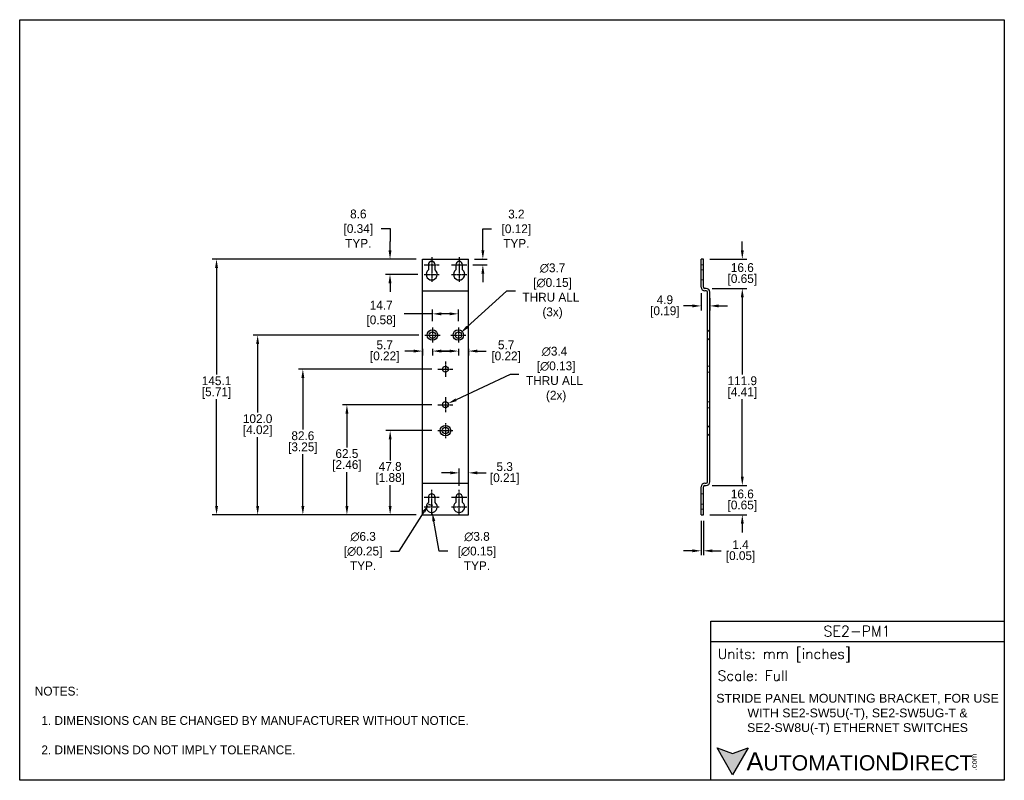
# Model space of a CAD drawing. Header units: inches. Extents: x 0 to 559, y 0 to 432.
import ezdxf

# ---------------------------------------------------------------- set-up
doc = ezdxf.new("R2010")
doc.units = ezdxf.units.IN
doc.header["$LTSCALE"] = 10
doc.header["$MEASUREMENT"] = 0
doc.linetypes.add('CENTER', pattern=[0.4, 0.25, -0.05, 0.05, -0.05])
doc.linetypes.add('HIDDEN', pattern=[0.375, 0.25, -0.125])
for name, color, linetype in [('CENTER', 40, 'CENTER'), ('DIMENSIONS', 140, 'Continuous'), ('TEXT', 140, 'Continuous')]:
    doc.layers.add(name, color=color, linetype=linetype)
doc.styles.add('\\M+2ABAC\\M+2A6A11', font='txt')
doc.styles.add('ROMANS', font='romans.shx')
doc.dimstyles.get("Standard").update_dxf_attribs({"dimtxt": 5, "dimasz": 5, "dimexe": 2.5, "dimexo": 3.5, "dimgap": 1, "dimtad": 0, "dimtih": 1, "dimtoh": 1, "dimdec": 1, "dimzin": 0, "dimdsep": 46, "dimtxsty": 'Standard', "dimcen": 0, "dimadec": 0, "dimazin": 0, "dimtfac": 1, "dimtdec": 1, "dimtofl": 0, "dimtmove": 0, "dimatfit": 3, "dimfxl": 0, "dimtolj": 1, "dimtzin": 0, "dimarcsym": 0})

# ---------------------------------------------------------------- blocks, each defined once
blk = doc.blocks.new('*D18')
at = {"layer": 'DEFPOINTS', "color": 0}
for p in [(228.56, 295.85), (111.72, 150.75), (228.56, 150.75)]:
    blk.add_point(p, dxfattribs=at)
at = {"layer": 'DIMENSIONS', "color": 0, "lineweight": -2}
for p, q in [((225.06, 295.85), (109.22, 295.85)), ((111.72, 290.85), (111.72, 230.3)), ((111.72, 155.75), (111.72, 216.3)), ((225.06, 150.75), (109.22, 150.75))]:
    blk.add_line(p, q, dxfattribs=at)
at = {"layer": 'DIMENSIONS', "color": 0}
for points in [[(110.89, 290.85), (112.55, 290.85), (111.72, 295.85)], [(110.89, 155.75), (112.55, 155.75), (111.72, 150.75)]]:
    blk.add_solid(points, dxfattribs=at)
at = {"layer": 'DIMENSIONS', "color": 0, "char_height": 5, "attachment_point": 5}
for s, insert in [('\\A1;145.1', (111.72, 226.8)), ('\\A1;[5.71]', (111.72, 219.8))]:
    blk.add_mtext(s, dxfattribs=dict(at, insert=insert))
blk = doc.blocks.new('*D19')
at = {"layer": 'DEFPOINTS', "color": 0}
for p in [(240.07, 212.5), (243.14, 213.93)]:
    blk.add_point(p, dxfattribs=at)
at = {"layer": 'DIMENSIONS', "color": 0, "lineweight": -2}
for p, q in [((278.36, 230.36), (247.67, 216.04)), ((283.36, 230.36), (278.36, 230.36))]:
    blk.add_line(p, q, dxfattribs=at)
at = {"layer": 'DIMENSIONS', "color": 0}
blk.add_solid([(247.32, 216.8), (248.02, 215.29), (243.14, 213.93)], dxfattribs=at)
at = {"layer": 'DIMENSIONS', "color": 0, "insert": (303.52, 230.36), "char_height": 5, "attachment_point": 5}
blk.add_mtext('\\A1;∅3.4\\P [∅0.13]\\PTHRU ALL\\P (2x)', dxfattribs=at)
blk = doc.blocks.new('*D20')
at = {"layer": 'DEFPOINTS', "color": 0}
for p in [(247.59, 251.53), (250.32, 254.01)]:
    blk.add_point(p, dxfattribs=at)
at = {"layer": 'DIMENSIONS', "color": 0, "lineweight": -2}
for p, q in [((276.33, 277.68), (254.02, 257.38)), ((281.33, 277.68), (276.33, 277.68))]:
    blk.add_line(p, q, dxfattribs=at)
at = {"layer": 'DIMENSIONS', "color": 0}
blk.add_solid([(253.46, 258), (254.58, 256.76), (250.32, 254.01)], dxfattribs=at)
at = {"layer": 'DIMENSIONS', "color": 0, "insert": (301.49, 277.68), "char_height": 5, "attachment_point": 5}
blk.add_mtext('\\A1; ∅3.7\\P [∅0.15]\\PTHRU ALL \\P (3x)', dxfattribs=at)
blk = doc.blocks.new('*D21')
at = {"layer": 'DEFPOINTS', "color": 0}
for p in [(235.51, 162.06), (232.13, 156.71)]:
    blk.add_point(p, dxfattribs=at)
at = {"layer": 'DIMENSIONS', "color": 0, "lineweight": -2}
for p, q in [((215.37, 130.14), (229.46, 152.48)), ((210.37, 130.14), (215.37, 130.14))]:
    blk.add_line(p, q, dxfattribs=at)
blk.add_arc((233.82, 159.39), 3.16, 233.1075, 283.0072, dxfattribs=at)
at = {"layer": 'DIMENSIONS', "color": 0}
blk.add_solid([(228.76, 152.93), (230.17, 152.04), (232.13, 156.71)], dxfattribs=at)
at = {"layer": 'DIMENSIONS', "color": 0, "insert": (193.95, 130.14), "char_height": 5, "attachment_point": 5}
blk.add_mtext('\\A1; ∅6.3\\P [∅0.25]\\P TYP.', dxfattribs=at)
blk = doc.blocks.new('*D22')
at = {"layer": 'DEFPOINTS', "color": 0}
for p in [(233.49, 155.77), (234.15, 152.03)]:
    blk.add_point(p, dxfattribs=at)
at = {"layer": 'DIMENSIONS', "color": 0, "lineweight": -2}
for p, q in [((238.01, 130.14), (235.02, 147.11)), ((243.01, 130.14), (238.01, 130.14))]:
    blk.add_line(p, q, dxfattribs=at)
at = {"layer": 'DIMENSIONS', "color": 0}
blk.add_solid([(235.84, 147.25), (234.2, 146.96), (234.15, 152.03)], dxfattribs=at)
at = {"layer": 'DIMENSIONS', "color": 0, "insert": (258.6, 130.14), "char_height": 5, "attachment_point": 5}
blk.add_mtext('\\A1; ∅3.8\\P [∅0.15]\\P TYP.', dxfattribs=at)
blk = doc.blocks.new('*D23')
at = {"layer": 'DEFPOINTS', "color": 0}
for p in [(210.25, 198.5), (237.32, 198.5), (228.56, 150.75)]:
    blk.add_point(p, dxfattribs=at)
at = {"layer": 'DIMENSIONS', "color": 0, "lineweight": -2}
for p, q in [((233.82, 198.5), (207.75, 198.5)), ((210.25, 193.5), (210.25, 181.63)), ((210.25, 155.75), (210.25, 167.63)), ((225.06, 150.75), (207.75, 150.75))]:
    blk.add_line(p, q, dxfattribs=at)
at = {"layer": 'DIMENSIONS', "color": 0}
for points in [[(209.41, 193.5), (211.08, 193.5), (210.25, 198.5)], [(209.41, 155.75), (211.08, 155.75), (210.25, 150.75)]]:
    blk.add_solid(points, dxfattribs=at)
at = {"layer": 'DIMENSIONS', "color": 0, "char_height": 5, "attachment_point": 5}
for s, insert in [('\\A1;47.8', (210.25, 178.13)), ('\\A1;[1.88]', (210.25, 171.13))]:
    blk.add_mtext(s, dxfattribs=dict(at, insert=insert))
blk = doc.blocks.new('*D24')
at = {"layer": 'DEFPOINTS', "color": 0}
for p in [(185.71, 213.21), (237.32, 213.21), (228.56, 150.75)]:
    blk.add_point(p, dxfattribs=at)
at = {"layer": 'DIMENSIONS', "color": 0, "lineweight": -2}
for p, q in [((233.82, 213.21), (183.21, 213.21)), ((185.71, 208.21), (185.71, 188.98)), ((185.71, 155.75), (185.71, 174.98)), ((225.06, 150.75), (183.21, 150.75))]:
    blk.add_line(p, q, dxfattribs=at)
at = {"layer": 'DIMENSIONS', "color": 0}
for points in [[(184.87, 208.21), (186.54, 208.21), (185.71, 213.21)], [(184.87, 155.75), (186.54, 155.75), (185.71, 150.75)]]:
    blk.add_solid(points, dxfattribs=at)
at = {"layer": 'DIMENSIONS', "color": 0, "char_height": 5, "attachment_point": 5}
for s, insert in [('\\A1;62.5', (185.71, 185.48)), ('\\A1;[2.46]', (185.71, 178.48))]:
    blk.add_mtext(s, dxfattribs=dict(at, insert=insert))
blk = doc.blocks.new('*D25')
at = {"layer": 'DEFPOINTS', "color": 0}
for p in [(160.71, 233.39), (237.32, 233.39), (228.56, 150.75)]:
    blk.add_point(p, dxfattribs=at)
at = {"layer": 'DIMENSIONS', "color": 0, "lineweight": -2}
for p, q in [((233.82, 233.39), (158.21, 233.39)), ((160.71, 228.39), (160.71, 199.07)), ((160.71, 155.75), (160.71, 185.07)), ((225.06, 150.75), (158.21, 150.75))]:
    blk.add_line(p, q, dxfattribs=at)
at = {"layer": 'DIMENSIONS', "color": 0}
for points in [[(159.87, 228.39), (161.54, 228.39), (160.71, 233.39)], [(159.87, 155.75), (161.54, 155.75), (160.71, 150.75)]]:
    blk.add_solid(points, dxfattribs=at)
at = {"layer": 'DIMENSIONS', "color": 0, "char_height": 5, "attachment_point": 5}
for s, insert in [('\\A1;82.6', (160.71, 195.57)), ('\\A1;[3.25]', (160.71, 188.57))]:
    blk.add_mtext(s, dxfattribs=dict(at, insert=insert))
blk = doc.blocks.new('*D26')
at = {"layer": 'DEFPOINTS', "color": 0}
for p in [(135.04, 252.77), (229.97, 252.77), (228.56, 150.75)]:
    blk.add_point(p, dxfattribs=at)
at = {"layer": 'DIMENSIONS', "color": 0, "lineweight": -2}
for p, q in [((226.47, 252.77), (132.54, 252.77)), ((135.04, 247.77), (135.04, 208.76)), ((135.04, 155.75), (135.04, 194.76)), ((225.06, 150.75), (132.54, 150.75))]:
    blk.add_line(p, q, dxfattribs=at)
at = {"layer": 'DIMENSIONS', "color": 0}
for points in [[(134.21, 247.77), (135.88, 247.77), (135.04, 252.77)], [(134.21, 155.75), (135.88, 155.75), (135.04, 150.75)]]:
    blk.add_solid(points, dxfattribs=at)
at = {"layer": 'DIMENSIONS', "color": 0, "char_height": 5, "attachment_point": 5}
for s, insert in [('\\A1;102.0', (135.04, 205.26)), ('\\A1;[4.02]', (135.04, 198.26))]:
    blk.add_mtext(s, dxfattribs=dict(at, insert=insert))
blk = doc.blocks.new('*D27')
at = {"layer": 'DEFPOINTS', "color": 0}
for p in [(210.17, 295.85), (228.56, 295.85), (229.53, 287.22)]:
    blk.add_point(p, dxfattribs=at)
at = {"layer": 'DIMENSIONS', "color": 0, "lineweight": -2}
for p, q in [((205.17, 313.18), (210.17, 313.18)), ((210.17, 313.18), (210.17, 305.85)), ((210.17, 300.85), (210.17, 305.85)), ((225.06, 295.85), (207.67, 295.85)), ((226.03, 287.22), (207.67, 287.22)), ((210.17, 282.22), (210.17, 277.22))]:
    blk.add_line(p, q, dxfattribs=at)
at = {"layer": 'DIMENSIONS', "color": 0}
for points in [[(209.33, 300.85), (211, 300.85), (210.17, 295.85)], [(209.33, 282.22), (211, 282.22), (210.17, 287.22)]]:
    blk.add_solid(points, dxfattribs=at)
at = {"layer": 'DIMENSIONS', "color": 0, "insert": (191.25, 313.18), "char_height": 5, "attachment_point": 5}
blk.add_mtext('\\A1; 8.6\\P [0.34]\\P TYP.', dxfattribs=at)
blk = doc.blocks.new('*D28')
at = {"layer": 'DEFPOINTS', "color": 0}
for p in [(253.68, 292.7), (254.66, 295.85), (262.86, 295.85)]:
    blk.add_point(p, dxfattribs=at)
at = {"layer": 'DIMENSIONS', "color": 0, "lineweight": -2}
for p, q in [((262.86, 300.85), (262.86, 313.12)), ((262.86, 313.12), (267.86, 313.12)), ((257.18, 292.7), (265.36, 292.7)), ((258.16, 295.85), (265.36, 295.85)), ((262.86, 287.7), (262.86, 282.7))]:
    blk.add_line(p, q, dxfattribs=at)
at = {"layer": 'DIMENSIONS', "color": 0}
for points in [[(262.03, 300.85), (263.69, 300.85), (262.86, 295.85)], [(262.03, 287.7), (263.69, 287.7), (262.86, 292.7)]]:
    blk.add_solid(points, dxfattribs=at)
at = {"layer": 'DIMENSIONS', "color": 0, "insert": (280.94, 313.12), "char_height": 5, "attachment_point": 5}
blk.add_mtext('\\A1; 3.2\\P [0.12]\\P TYP.', dxfattribs=at)
blk = doc.blocks.new('*D29')
at = {"layer": 'DEFPOINTS', "color": 0}
for p in [(386.75, 150.75), (388.11, 150.75), (388.11, 130.28)]:
    blk.add_point(p, dxfattribs=at)
at = {"layer": 'DIMENSIONS', "color": 0, "lineweight": -2}
for p, q in [((386.75, 147.25), (386.75, 127.78)), ((388.11, 147.25), (388.11, 127.78)), ((381.75, 130.28), (376.75, 130.28)), ((393.11, 130.28), (398.11, 130.28))]:
    blk.add_line(p, q, dxfattribs=at)
at = {"layer": 'DIMENSIONS', "color": 0}
for points in [[(381.75, 131.11), (381.75, 129.44), (386.75, 130.28)], [(393.11, 131.11), (393.11, 129.44), (388.11, 130.28)]]:
    blk.add_solid(points, dxfattribs=at)
at = {"layer": 'DIMENSIONS', "color": 0, "char_height": 5, "attachment_point": 5}
for s, insert in [('\\A1;1.4', (409.11, 133.78)), ('\\A1;[0.05]', (409.11, 126.78))]:
    blk.add_mtext(s, dxfattribs=dict(at, insert=insert))
blk = doc.blocks.new('*D30')
at = {"layer": 'DEFPOINTS', "color": 0}
for p in [(389.59, 167.35), (410.11, 167.35), (388.11, 150.75)]:
    blk.add_point(p, dxfattribs=at)
at = {"layer": 'DIMENSIONS', "color": 0, "lineweight": -2}
for p, q in [((410.11, 172.35), (410.11, 177.35)), ((393.09, 167.35), (412.61, 167.35)), ((391.61, 150.75), (412.61, 150.75)), ((410.11, 145.75), (410.11, 140.75))]:
    blk.add_line(p, q, dxfattribs=at)
at = {"layer": 'DIMENSIONS', "color": 0}
for points in [[(409.27, 172.35), (410.94, 172.35), (410.11, 167.35)], [(409.27, 145.75), (410.94, 145.75), (410.11, 150.75)]]:
    blk.add_solid(points, dxfattribs=at)
at = {"layer": 'DIMENSIONS', "color": 0, "char_height": 5, "attachment_point": 5}
for s, insert in [('\\A1;16.6', (410.11, 162.55)), ('\\A1;[0.65]', (410.11, 155.55))]:
    blk.add_mtext(s, dxfattribs=dict(at, insert=insert))
blk = doc.blocks.new('*D31')
at = {"layer": 'DEFPOINTS', "color": 0}
for p in [(389.59, 279.25), (410.11, 279.25), (389.59, 167.35)]:
    blk.add_point(p, dxfattribs=at)
at = {"layer": 'DIMENSIONS', "color": 0, "lineweight": -2}
for p, q in [((393.09, 279.25), (412.61, 279.25)), ((410.11, 274.25), (410.11, 230.3)), ((410.11, 172.35), (410.11, 216.3)), ((393.09, 167.35), (412.61, 167.35))]:
    blk.add_line(p, q, dxfattribs=at)
at = {"layer": 'DIMENSIONS', "color": 0}
for points in [[(409.27, 274.25), (410.94, 274.25), (410.11, 279.25)], [(409.27, 172.35), (410.94, 172.35), (410.11, 167.35)]]:
    blk.add_solid(points, dxfattribs=at)
at = {"layer": 'DIMENSIONS', "color": 0, "char_height": 5, "attachment_point": 5}
for s, insert in [('\\A1;111.9', (410.11, 226.8)), ('\\A1;[4.41]', (410.11, 219.8))]:
    blk.add_mtext(s, dxfattribs=dict(at, insert=insert))
blk = doc.blocks.new('*D32')
at = {"layer": 'DEFPOINTS', "color": 0}
for p in [(388.11, 295.85), (410.11, 295.85), (389.59, 279.25)]:
    blk.add_point(p, dxfattribs=at)
at = {"layer": 'DIMENSIONS', "color": 0, "lineweight": -2}
for p, q in [((410.11, 300.85), (410.11, 305.85)), ((391.61, 295.85), (412.61, 295.85)), ((393.09, 279.25), (412.61, 279.25)), ((410.11, 274.25), (410.11, 269.25))]:
    blk.add_line(p, q, dxfattribs=at)
at = {"layer": 'DIMENSIONS', "color": 0}
for points in [[(409.27, 300.85), (410.94, 300.85), (410.11, 295.85)], [(409.27, 274.25), (410.94, 274.25), (410.11, 279.25)]]:
    blk.add_solid(points, dxfattribs=at)
at = {"layer": 'DIMENSIONS', "color": 0, "char_height": 5, "attachment_point": 5}
for s, insert in [('\\A1;16.6', (410.11, 291.05)), ('\\A1;[0.65]', (410.11, 284.05))]:
    blk.add_mtext(s, dxfattribs=dict(at, insert=insert))
blk = doc.blocks.new('*D33')
at = {"layer": 'DEFPOINTS', "color": 0}
for p in [(386.75, 279.99), (391.68, 277.16), (386.75, 269.3)]:
    blk.add_point(p, dxfattribs=at)
at = {"layer": 'DIMENSIONS', "color": 0, "lineweight": -2}
for p, q in [((386.75, 276.49), (386.75, 266.8)), ((381.75, 269.3), (376.75, 269.3)), ((391.68, 273.66), (391.68, 266.8)), ((396.68, 269.3), (401.68, 269.3))]:
    blk.add_line(p, q, dxfattribs=at)
at = {"layer": 'DIMENSIONS', "color": 0}
for points in [[(381.75, 270.13), (381.75, 268.47), (386.75, 269.3)], [(396.68, 270.13), (396.68, 268.47), (391.68, 269.3)]]:
    blk.add_solid(points, dxfattribs=at)
at = {"layer": 'DIMENSIONS', "color": 0, "char_height": 5, "attachment_point": 5}
for s, insert in [('\\A1;4.9', (366.17, 272.8)), ('\\A1;[0.19]', (366.17, 265.8))]:
    blk.add_mtext(s, dxfattribs=dict(at, insert=insert))
blk = doc.blocks.new('*D34')
at = {"layer": 'DEFPOINTS', "color": 0}
for p in [(234.26, 264.81), (234.26, 257.06), (248.96, 257.06)]:
    blk.add_point(p, dxfattribs=at)
at = {"layer": 'DIMENSIONS', "color": 0, "lineweight": -2}
for p, q in [((234.26, 264.81), (218.17, 264.81)), ((234.26, 260.56), (234.26, 267.31)), ((243.96, 264.81), (239.26, 264.81)), ((248.96, 260.56), (248.96, 267.31))]:
    blk.add_line(p, q, dxfattribs=at)
at = {"layer": 'DIMENSIONS', "color": 0}
for points in [[(239.26, 265.64), (239.26, 263.98), (234.26, 264.81)], [(243.96, 265.64), (243.96, 263.98), (248.96, 264.81)]]:
    blk.add_solid(points, dxfattribs=at)
at = {"layer": 'DIMENSIONS', "color": 0, "insert": (204.25, 264.81), "char_height": 5, "attachment_point": 5}
blk.add_mtext('\\A1; 14.7\\P [0.58]', dxfattribs=at)
blk = doc.blocks.new('*D35')
at = {"layer": 'DEFPOINTS', "color": 0}
for p in [(254.66, 174.54), (249.39, 163.68), (254.66, 163.68)]:
    blk.add_point(p, dxfattribs=at)
at = {"layer": 'DIMENSIONS', "color": 0, "lineweight": -2}
for p, q in [((244.39, 174.54), (239.39, 174.54)), ((249.39, 167.18), (249.39, 177.04)), ((254.66, 167.18), (254.66, 177.04)), ((259.66, 174.54), (264.66, 174.54))]:
    blk.add_line(p, q, dxfattribs=at)
at = {"layer": 'DIMENSIONS', "color": 0}
for points in [[(244.39, 175.38), (244.39, 173.71), (249.39, 174.54)], [(259.66, 175.38), (259.66, 173.71), (254.66, 174.54)]]:
    blk.add_solid(points, dxfattribs=at)
at = {"layer": 'DIMENSIONS', "color": 0, "char_height": 5, "attachment_point": 5}
for s, insert in [('\\A1;5.3', (275.24, 178.04)), ('\\A1;[0.21]', (275.24, 171.04))]:
    blk.add_mtext(s, dxfattribs=dict(at, insert=insert))
blk = doc.blocks.new('*D36')
at = {"layer": 'DEFPOINTS', "color": 0}
for p in [(248.96, 248.48), (254.66, 248.48), (254.66, 243.67)]:
    blk.add_point(p, dxfattribs=at)
at = {"layer": 'DIMENSIONS', "color": 0, "lineweight": -2}
for p, q in [((243.96, 243.67), (238.96, 243.67)), ((248.96, 244.98), (248.96, 241.17)), ((254.66, 244.98), (254.66, 241.17)), ((259.66, 243.67), (264.66, 243.67))]:
    blk.add_line(p, q, dxfattribs=at)
at = {"layer": 'DIMENSIONS', "color": 0}
for points in [[(243.96, 244.51), (243.96, 242.84), (248.96, 243.67)], [(259.66, 244.51), (259.66, 242.84), (254.66, 243.67)]]:
    blk.add_solid(points, dxfattribs=at)
at = {"layer": 'DIMENSIONS', "color": 0, "char_height": 5, "attachment_point": 5}
for s, insert in [('\\A1;5.7', (276.07, 247.17)), ('\\A1;[0.22]', (276.07, 240.17))]:
    blk.add_mtext(s, dxfattribs=dict(at, insert=insert))
blk = doc.blocks.new('*D37')
at = {"layer": 'DEFPOINTS', "color": 0}
for p in [(228.56, 248.48), (234.26, 248.48), (228.56, 243.67)]:
    blk.add_point(p, dxfattribs=at)
at = {"layer": 'DIMENSIONS', "color": 0, "lineweight": -2}
for p, q in [((223.56, 243.67), (218.56, 243.67)), ((228.56, 244.98), (228.56, 241.17)), ((234.26, 244.98), (234.26, 241.17)), ((239.26, 243.67), (244.26, 243.67))]:
    blk.add_line(p, q, dxfattribs=at)
at = {"layer": 'DIMENSIONS', "color": 0}
for points in [[(223.56, 244.51), (223.56, 242.84), (228.56, 243.67)], [(239.26, 244.51), (239.26, 242.84), (234.26, 243.67)]]:
    blk.add_solid(points, dxfattribs=at)
at = {"layer": 'DIMENSIONS', "color": 0, "char_height": 5, "attachment_point": 5}
for s, insert in [('\\A1;5.7', (207.14, 247.17)), ('\\A1;[0.22]', (207.14, 240.17))]:
    blk.add_mtext(s, dxfattribs=dict(at, insert=insert))

msp = doc.modelspace()

# ---------------------------------------------------------------- hatches: boundary and pattern name
at = {"layer": 'TEXT'}
msp.add_hatch(color=256, dxfattribs=at).paths.add_polyline_path([(413.49, 18.42), (404.62, 15.19), (395.75, 18.42), (404.62, 3.05)])

# ---------------------------------------------------------------- linework, layer by layer
at = {"color": 7, "linetype": 'Continuous', "lineweight": 25}
for p, q in [((228.56, 279.99), (228.56, 295.85)), ((228.56, 295.85), (254.66, 295.85)), ((231.92, 292.7), (231.92, 289.75)), ((235.72, 289.75), (235.72, 292.7)), ((247.49, 292.7), (247.49, 289.75)), ((251.29, 289.75), (251.29, 292.7)), ((254.66, 279.99), (254.66, 295.85)), ((388.11, 295.85), (386.75, 295.85)), ((386.75, 279.99), (386.75, 295.85)), ((388.11, 279.99), (388.11, 295.85)), ((228.56, 277.89), (228.56, 279.99)), ((254.66, 277.89), (254.66, 279.99)), ((228.56, 277.89), (254.66, 277.89)), ((228.56, 277.16), (228.56, 277.89)), ((228.56, 169.45), (228.56, 277.16)), ((254.66, 277.16), (254.66, 277.89)), ((254.66, 169.45), (254.66, 277.16)), ((389.59, 279.25), (388.85, 279.25)), ((389.59, 277.89), (388.85, 277.89)), ((390.32, 169.45), (390.32, 277.16)), ((391.68, 169.45), (391.68, 277.16)), ((228.56, 168.71), (228.56, 169.45)), ((228.56, 166.62), (228.56, 168.71)), ((228.56, 168.71), (254.66, 168.71)), ((254.66, 168.71), (254.66, 169.45)), ((254.66, 166.62), (254.66, 168.71)), ((388.85, 168.71), (389.59, 168.71)), ((228.56, 150.75), (228.56, 166.62)), ((254.66, 150.75), (254.66, 166.62)), ((386.75, 150.75), (386.75, 166.62)), ((388.11, 150.75), (388.11, 166.62)), ((388.85, 167.35), (389.59, 167.35)), ((231.92, 160.65), (231.92, 157.7)), ((235.72, 157.7), (235.72, 160.65)), ((247.49, 160.65), (247.49, 157.7)), ((251.29, 157.7), (251.29, 160.65)), ((228.56, 150.75), (254.66, 150.75)), ((386.75, 150.75), (388.11, 150.75))]:
    msp.add_line(p, q, dxfattribs=at)
at = {"color": 7, "linetype": 'HIDDEN', "lineweight": 18}
for p, q in [((388.11, 292.7), (386.75, 292.7)), ((388.11, 289.75), (386.75, 289.75)), ((388.11, 284.05), (386.75, 284.05)), ((390.32, 255.77), (391.47, 254.62)), ((391.47, 254.62), (391.47, 252.77)), ((391.47, 254.62), (391.68, 254.62)), ((391.47, 252.77), (391.47, 250.93)), ((391.47, 250.93), (390.32, 249.78)), ((391.68, 250.93), (391.47, 250.93)), ((390.32, 235.08), (391.68, 235.08)), ((391.68, 231.7), (390.32, 231.7)), ((390.32, 214.9), (391.68, 214.9)), ((391.68, 211.52), (390.32, 211.52)), ((390.32, 201.5), (391.47, 200.35)), ((391.47, 196.66), (390.32, 195.51)), ((391.47, 200.35), (391.47, 198.5)), ((391.47, 200.35), (391.68, 200.35)), ((391.47, 198.5), (391.47, 196.66)), ((391.68, 196.66), (391.47, 196.66)), ((386.75, 162.55), (388.11, 162.55)), ((388.11, 156.86), (386.75, 156.86)), ((388.11, 153.9), (386.75, 153.9))]:
    msp.add_line(p, q, dxfattribs=at)
at = {"color": 7, "linetype": 'Continuous', "lineweight": 25}
for centre, radius in [((234.26, 252.77), 2.99), ((234.26, 252.77), 1.84), ((248.96, 252.77), 2.99), ((248.96, 252.77), 1.85), ((241.61, 233.39), 1.69), ((241.61, 213.21), 1.69), ((241.61, 198.5), 3), ((241.61, 198.5), 1.84)]:
    msp.add_circle(centre, radius, dxfattribs=at)
for centre, radius, start, end in [((233.82, 292.7), 1.9, 0, 180), ((249.39, 292.7), 1.9, 0, 180), ((233.82, 287.22), 3.17, 126.8925, 53.1075), ((249.39, 287.22), 3.17, 126.8925, 53.1075), ((388.85, 279.99), 2.1, 180, 270), ((388.85, 279.99), 0.737, 180, 270), ((389.59, 277.16), 2.1, 360, 90), ((389.59, 277.16), 0.737, 360, 90), ((388.85, 166.62), 2.1, 90, 180), ((389.59, 169.45), 0.737, 270, 0), ((389.59, 169.45), 2.1, 270, 0), ((233.82, 160.65), 1.9, 0, 180), ((249.39, 160.65), 1.9, 0, 180), ((388.85, 166.62), 0.737, 90, 180), ((233.82, 155.17), 3.17, 126.8925, 53.1075), ((249.39, 155.17), 3.17, 126.8925, 53.1075)]:
    msp.add_arc(centre, radius, start, end, dxfattribs=at)
at = {"layer": 'CENTER', "ltscale": 0.25}
for p, q in [((233.82, 296.99), (233.82, 288.41)), ((249.39, 296.99), (249.39, 288.41)), ((229.53, 292.7), (238.11, 292.7)), ((233.82, 291.51), (233.82, 282.93)), ((245.1, 292.7), (253.68, 292.7)), ((249.39, 291.51), (249.39, 282.93)), ((229.53, 287.22), (238.11, 287.22)), ((245.1, 287.22), (253.68, 287.22)), ((234.26, 257.06), (234.26, 248.48)), ((248.96, 257.06), (248.96, 248.48)), ((229.97, 252.77), (238.55, 252.77)), ((244.67, 252.77), (253.25, 252.77)), ((241.61, 237.68), (241.61, 229.1)), ((237.32, 233.39), (245.9, 233.39)), ((237.32, 213.21), (245.9, 213.21)), ((241.61, 217.5), (241.61, 208.92)), ((241.61, 202.79), (241.61, 194.21)), ((237.32, 198.5), (245.9, 198.5)), ((233.82, 156.36), (233.82, 164.94)), ((249.39, 156.36), (249.39, 164.94)), ((229.53, 160.65), (238.11, 160.65)), ((233.82, 150.88), (233.82, 159.46)), ((245.1, 160.65), (253.68, 160.65)), ((249.39, 150.88), (249.39, 159.46)), ((229.53, 155.17), (238.11, 155.17)), ((245.1, 155.17), (253.68, 155.17))]:
    msp.add_line(p, q, dxfattribs=at)
at = {"layer": 'DEFPOINTS'}
msp.add_lwpolyline([(558.8, 0), (0, 0), (0, 431.8), (558.8, 431.8)], close=True, dxfattribs=at)
at = {"layer": 'TEXT'}
msp.add_line((392.18, 78.85), (558.8, 78.85), dxfattribs=at)
for points in [[(392.18, 0), (392.18, 90.33), (558.8, 90.33), (558.8, 0)], [(413.49, 18.42), (404.62, 3.05), (395.75, 18.42), (404.62, 15.19)]]:
    msp.add_lwpolyline(points, close=True, dxfattribs=at)

# ---------------------------------------------------------------- texts
at = {"layer": 'DIMENSIONS', "char_height": 3.5}
for insert, attachment_point in [((98.61, 112.42), 6), ((130.2, 112.22), 4)]:
    msp.add_mtext('\\A1;', dxfattribs=dict(at, insert=insert, attachment_point=attachment_point))
at = {"layer": 'TEXT'}
for s, insert, char_height, width, attachment_point, style in [('SE2-PM1', (475.23, 84.67), 5.94, 111.8034, 5, 'ROMANS'), (' Units: mm [inches]', (392.18, 70.86), 5.7425, 166.6158, 4, 'ROMANS'), (' Scale: Full', (392.18, 59.38), 5.7425, 166.6158, 4, 'ROMANS'), ('{\\fArial|b0|i0|c0|p34;     \\H1.2x;A\\H0.8333x;UTOMATION\\H1.2x;D\\H0.8333x;IRECT}', (395.75, 10.73), 8.6137, 145.913, 4, '\\M+2ABAC\\M+2A6A11')]:
    msp.add_mtext(s, dxfattribs=dict(at, insert=insert, char_height=char_height, width=width, attachment_point=attachment_point, style=style))
at = {"layer": 'TEXT', "insert": (8.61, 53.12), "char_height": 5, "attachment_point": 1}
msp.add_mtext_dynamic_manual_height_columns('NOTES:\\P\\P  1. DIMENSIONS CAN BE CHANGED BY MANUFACTURER WITHOUT NOTICE.\\P\\P  2. DIMENSIONS DO NOT IMPLY TOLERANCE.', width=363.4473, gutter_width=25, heights=[0], dxfattribs=at)
at = {"layer": 'TEXT', "insert": (475.49, 37.49), "char_height": 5, "width": 163.5907, "attachment_point": 5}
msp.add_mtext('{\\fArial|b0|i0|c0|p34;STRIDE PANEL MOUNTING BRACKET, FOR USE WITH SE2-SW5U(-T), SE2-SW5UG-T & SE2-SW8U(-T) ETHERNET SWITCHES}', dxfattribs=at)
at = {"layer": 'TEXT', "insert": (540.01, 5.68), "char_height": 3.1009, "width": 9.1891, "attachment_point": 1, "rotation": 90, "style": '\\M+2ABAC\\M+2A6A11'}
msp.add_mtext('{\\fArial|b0|i0|c0|p34;.com}', dxfattribs=at)

# ---------------------------------------------------------------- dimensions: what is measured, and where the dimension line sits
at = {"layer": 'DIMENSIONS'}
for base, p1, p2, override, picture, middle in [((210.17, 295.85), (229.53, 287.22), (228.56, 295.85), {"dimpost": '\\X', "dimtmove": 1}, '*D27', (201.79, 313.18)), ((262.86072397, 295.85215521), (253.68148191, 292.70215521), (254.65648191, 295.85215521), {"dimpost": '\\X'}, '*D28', (280.9440573, 313.11596914))]:
    dim = msp.add_linear_dim(base=base, p1=p1, p2=p2, angle=90, text=' <>\\P TYP.', dimstyle='Standard', override=override, dxfattribs=at)
    dim.commit()
    dim.dimension.update_dxf_attribs({"geometry": picture, "text_midpoint": middle, "dimtype": 160})
for p1, p2, text, picture, middle in [((247.59, 251.53), (250.32, 254.01), ' <>\\PTHRU ALL \\P (3x)', '*D20', (301.49, 277.68)), ((240.07, 212.5), (243.14, 213.93), '<>\\PTHRU ALL\\P (2x)', '*D19', (303.52, 230.36)), ((235.51, 162.06), (232.13, 156.71), ' <>\\P TYP.', '*D21', (193.95, 130.14)), ((233.49, 155.77), (234.15, 152.03), ' <>\\P TYP.', '*D22', (258.6, 130.14))]:
    dim = msp.add_diameter_dim_2p(p1=p1, p2=p2, text=text, dimstyle='Standard', override={"dimpost": '\\X'}, dxfattribs=at)
    dim.commit()
    dim.dimension.update_dxf_attribs({"geometry": picture, "text_midpoint": middle, "dimtype": 163})
for base, p1, p2, picture, middle in [((410.11, 295.85), (389.59, 279.25), (388.11, 295.85), '*D32', (410.11, 287.55)), ((111.72, 150.75), (228.56, 295.85), (228.56, 150.75), '*D18', (111.72, 223.3)), ((410.11, 279.25), (389.59, 167.35), (389.59, 279.25), '*D31', (410.11, 223.3)), ((135.04, 252.77), (228.56, 150.75), (229.97, 252.77), '*D26', (135.04, 201.76)), ((160.71, 233.39), (228.56, 150.75), (237.32, 233.39), '*D25', (160.71, 192.07)), ((185.71, 213.21), (228.56, 150.75), (237.32, 213.21), '*D24', (185.71, 181.98)), ((210.2469767, 198.50215521), (228.55648191, 150.75215521), (237.31648191, 198.50215521), '*D23', (210.2469767, 174.62715521)), ((410.11, 167.35), (388.11, 150.75), (389.59, 167.35), '*D30', (410.11, 159.05))]:
    dim = msp.add_linear_dim(base=base, p1=p1, p2=p2, angle=90, dimstyle='Standard', override={"dimpost": '\\X'}, dxfattribs=at)
    dim.commit()
    dim.dimension.update_dxf_attribs({"geometry": picture, "text_midpoint": middle})
for base, p1, p2, picture, middle in [((386.75, 269.3), (391.68, 277.16), (386.75, 279.99), '*D33', (366.17, 269.3)), ((228.56, 243.67), (234.26, 248.48), (228.56, 248.48), '*D37', (207.14, 243.67)), ((254.66, 243.67), (248.96, 248.48), (254.66, 248.48), '*D36', (276.07, 243.67)), ((254.66, 174.54), (249.39, 163.68), (254.66, 163.68), '*D35', (275.24, 174.54)), ((388.11, 130.28), (386.75, 150.75), (388.11, 150.75), '*D29', (409.11, 130.28))]:
    dim = msp.add_linear_dim(base=base, p1=p1, p2=p2, dimstyle='Standard', override={"dimpost": '\\X'}, dxfattribs=at)
    dim.commit()
    dim.dimension.update_dxf_attribs({"geometry": picture, "text_midpoint": middle})
dim = msp.add_linear_dim(base=(234.26, 264.81), p1=(248.96, 257.06), p2=(234.26, 257.06), text=' <>', dimstyle='Standard', override={"dimpost": '\\X'}, dxfattribs=at)
dim.commit()
dim.dimension.update_dxf_attribs({"geometry": '*D34', "text_midpoint": (204.25, 264.81), "dimtype": 160})

doc.saveas('drawing.dxf')
